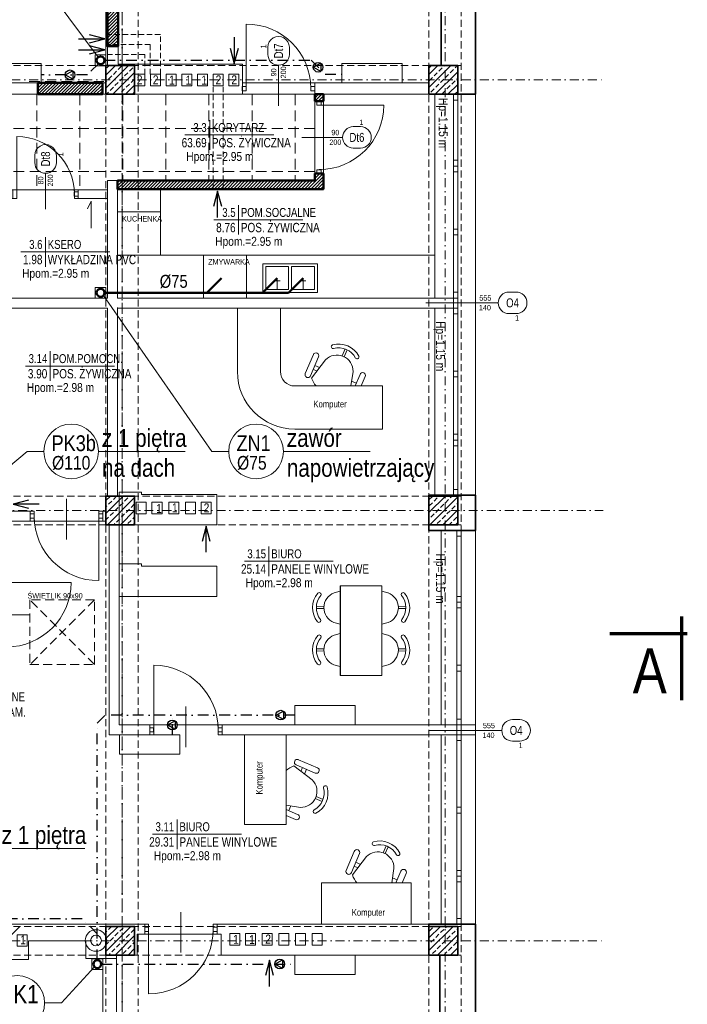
# Model space of a CAD drawing. Header units: millimetres. Extents: x -96593 to 66336, y -23969 to 7139.
# Tile 167 of 256: x -74405 to -73475, y -17644 to -16272. Entities that reach past the tile are written whole.
import ezdxf
from ezdxf.enums import TextEntityAlignment as Align

# ---------------------------------------------------------------- set-up
doc = ezdxf.new("R2010")
doc.units = ezdxf.units.MM
for name, pattern in [('DASHDOT', [1, 0.5, -0.25, 0, -0.25]), ('DASHED', [0.75, 0.5, -0.25]), ('DASHEDX2', [1.5, 1, -0.5])]:
    doc.linetypes.add(name, pattern=pattern)
for name, color, linetype, lineweight in [('BA_drz', 7, 'Continuous', 18), ('BA_KS_ist.', 34, 'Continuous', 50), ('BA_met', 7, 'Continuous', 18), ('BA_sym', 7, 'Continuous', 18), ('BA_txc', 1, 'Continuous', 18), ('BA_txs', 2, 'Continuous', 18), ('Hp', 1, 'Continuous', 18), ('mm_klima_PROJ', 86, 'Continuous', 35), ('mm_klimatyzacja', 94, 'Continuous', 50), ('MM_KS_OPISY', 7, 'Continuous', 9), ('mm_SKROPLINY', 3, 'DASHDOT', 30), ('mm_WENT_graw', 200, 'Continuous', 15), ('mm_went_opis', 7, 'Continuous', 15), ('PG_KONSTRUKCJA', 5, 'Continuous', 35), ('PG_OKNA', 7, 'Continuous', 18), ('PG_OSIE', 1, 'DASHDOT', 18), ('PG_PARAPETY_WEWN.', 2, 'Continuous', 18), ('PG_PARAPETY_ZEWN.', 1, 'Continuous', 18), ('PG_PODCIĄGI', 1, 'DASHED', 18), ('PG_PRZERYWANE_ŚREDNIE', 1, 'DASHEDX2', 18), ('PG_SZRAF', 1, 'Continuous', 18), ('PG_WENTYLACJA', 1, 'Continuous', 18), ('PG_WIDOKOWE_CIENKIE', 1, 'Continuous', 18), ('PG_WYMIARY', 1, 'Continuous', 18), ('PG_WYPOSAŻENIE', 1, 'Continuous', 18), ('PG_ŚCIANY_DZIAŁOWE', 3, 'Continuous', 18), ('PG_ŚCIANY_SŁUPY', 4, 'Continuous', 35), ('PG_ŚWIETLIKI', 1, 'DASHED', 18)]:
    doc.layers.add(name, color=color, linetype=linetype, lineweight=lineweight)
doc.layers.add('BA_pom', color=6, linetype='Continuous', lineweight=18, plot=False)
doc.layers.add('PG_POMOCNICZNE', color=6, linetype='Continuous', lineweight=18, plot=False)
doc.styles.add('BIKTC', font='bikromsw.shx', dxfattribs={"width": 0.8})
doc.styles.add('BIKTS', font='bikromsw.shx', dxfattribs={"width": 0.85})
doc.styles.add('ROMANS', font='bikromsw.shx', dxfattribs={"width": 0.8})
doc.styles.get("Standard").update_dxf_attribs({"font": 'arial.ttf'})
pattern_1 = [(45, (-9130.129, -1532.1088), (-2.245064, 2.245064), [])]

# ---------------------------------------------------------------- blocks, each defined once
blk = doc.blocks.new('skrop')
at = {"layer": 'mm_SKROPLINY', "color": 0, "linetype": 'ByBlock', "lineweight": 30}
for p, q in [((-807.1, -12100.9), (-799.3, -12096.7)), ((-799.3, -12096.7), (-799.3, -12105.1)), ((-807.1, -12100.9), (-799.3, -12105.1))]:
    blk.add_line(p, q, dxfattribs=at)
blk.add_circle((-802.1, -12100.9), 5, dxfattribs=at)
blk = doc.blocks.new('SUFIT_2_P')
at = {"layer": 'PG_PRZERYWANE_ŚREDNIE', "color": 251, "lineweight": 15, "ltscale": 15, "true_color": 0x636466}
for points in [[(9997, 3487.9), (10033, 3487.9), (10033, 3504.9), (11614, 3504.9), (11614, 3384.9), (11325, 3384.9), (11325, 3371.9), (10326.5, 3371.9), (10326.5, 2515.9), (10835.5, 2515.9), (10835.5, 2346.9), (9976.5, 2346.9), (9976.5, 2904.9), (10141.5, 2904.9), (10141.5, 2941.2), (10018, 2941.2), (10018, 2944.9), (9975, 2944.9), (9975, 3068.9), (10098, 3068.9), (10098, 3224.7), (9997, 3224.7), (9997, 3487.9)], [(11226.5, 3504.9), (11226.5, 3371.9)], [(11286.5, 3504.9), (11286.5, 3371.9)], [(11346.5, 3504.9), (11346.5, 3384.9)], [(11406.5, 3504.9), (11406.5, 3384.9)], [(11466.5, 3504.9), (11466.5, 3384.9)], [(11526.5, 3504.9), (11526.5, 3384.9)], [(11586.5, 3504.9), (11586.5, 3384.9)], [(10811.8, 3457.3), (11614, 3457.3)], [(10811.8, 3397.3), (11614, 3397.3)]]:
    blk.add_lwpolyline(points, dxfattribs=at)
blk = doc.blocks.new('A$C243F7E6F')
at = {"layer": 'PG_SZRAF'}
h = blk.add_hatch(dxfattribs=at)
h.set_pattern_fill('ANSI33', color=256, scale=2)
h.set_pattern_definition([(45, (-6891.598, -2675.306), (-8.980256, 8.980256), []), (45, (-6882.618, -2675.306), (-8.980256, 8.980256), [6.35, -3.175])])
h.paths.add_polyline_path([(0, 0), (40, 0), (40, -40), (0, -40)])
at = {"layer": 'PG_KONSTRUKCJA'}
blk.add_lwpolyline([(0, 0), (40, 0), (40, -40), (0, -40), (0, 0)], dxfattribs=at)
blk = doc.blocks.new('bikmet')
blk.add_line((0, 1.65), (0, -1.65))
at = {"style": 'ROMANS', "width": 0.8}
blk.add_attdef('NRPOM', text='', height=1, dxfattribs=at).set_placement((-0.33, 0.33), align=Align.RIGHT)
blk.add_attdef('NWAPOM', (0.25, 0.33), '', height=1, dxfattribs=at)
blk.add_attdef('PODLOGA', text='', height=1.04, dxfattribs=at).set_placement((0.25, -0.33), align=Align.TOP_LEFT)
blk = doc.blocks.new('dr1h901')
at = {"color": 0}
blk.add_line((-0.5, 0), (-0.5, 1), dxfattribs=at)
blk.add_line((0, 0.362), (0, -0.266))
blk.add_arc((-0.5, 0), 1, 0, 90, dxfattribs=at)
blk = doc.blocks.new('A$Cb1a75cff')
at = {"layer": 'PG_ŚWIETLIKI', "ltscale": 25}
for p, q in [((90, 90), (0, 90)), ((0, 90), (0, 0)), ((90, 90), (0, 0)), ((0, 90), (90, 0)), ((90, 0), (90, 90)), ((0, 0), (90, 0))]:
    blk.add_line(p, q, dxfattribs=at)
at = {"layer": 'Hp', "style": 'BIKTC', "width": 0.8}
blk.add_text('ŚWIETLIK 90x90', height=7.5, rotation=90, dxfattribs=at).set_placement((0.2, 35.2), align=Align.BOTTOM_CENTER)
blk = doc.blocks.new('jamb')
blk.add_lwpolyline([(-0.5, -0.5), (-0.5, 0.5), (0.5, 0.5), (0.5, -0.5)], close=True)
blk = doc.blocks.new('ZMYW2X')
for points in [[(-10, 45), (85, 45), (85, -5), (-10, -5)], [(-5, 40), (35, 40), (35, 0), (-5, 0)], [(40, 40), (80, 40), (80, 0), (40, 0)]]:
    blk.add_lwpolyline(points, close=True)
for points in [[(15, 20), (15, 40)], [(60, 20), (60, 40)], [(10, 25), (20, 25)], [(55, 25), (65, 25)]]:
    blk.add_lwpolyline(points)
blk = doc.blocks.new('A$Cc986b64c')
at = {"layer": 'PG_WYPOSAŻENIE', "color": 251, "true_color": 0x636466}
for p, q in [((0, 125), (57.8, 125)), ((0, 125), (0, 0)), ((57.8, 125), (57.8, 0)), ((57.8, 112.6), (70.8, 118.2)), ((73.9, 110.8), (57.8, 103.9)), ((57.8, 98), (77.9, 101.1)), ((57.8, 100), (58.5, 98.1)), ((64.6, 99.1), (61.8, 105.6)), ((108.1, 93), (98.4, 88.9)), ((109.3, 90.1), (99.6, 86)), ((94.2, 62.8), (68.7, 43.3)), ((98.5, 53.2), (72, 41.9)), ((75.1, 34.6), (101.6, 45.8)), ((80.8, 45.7), (78.6, 50.9)), ((83.5, 54.6), (86.3, 48)), ((57.8, 0), (0, 0))]:
    blk.add_line(p, q, dxfattribs=at)
for centre, radius, start, end in [((72.4, 114.5), 4, 293.0584, 113.0584), ((78.5, 78.7), 22.4, 314.654, 91.4629), ((98.3, 106.8), 2.68, 69.4076, 234.9403), ((84.4, 81.2), 26.5, 343.9429, 62.1739), ((84.4, 81.2), 31.8, 343.9429, 62.1739), ((112.5, 73.5), 2.68, 171.1766, 336.7093), ((82.7, 80.5), 39.8, 231.1245, 249.3469), ((73.5, 38.2), 4, 113.0584, 293.0584), ((100, 49.5), 4, 293.0584, 113.0584)]:
    blk.add_arc(centre, radius, start, end, dxfattribs=at)
blk = doc.blocks.new('symdrz')
blk.add_lwpolyline([(-10, -30, -1), (-10, 30), (10, 30, -1), (10, -30)], format="xyb", close=True)
at = {"style": 'BIKTS', "width": 0.8}
blk.add_attdef('SZERDRZ', text='', height=25, dxfattribs=at).set_placement((77.1, 8.8), align=Align.CENTER)
blk.add_attdef('SYMDRZ', text='', height=25, dxfattribs=at).set_placement((0, 0), align=Align.MIDDLE)
blk.add_attdef('WYSDRZ', text='', height=25, dxfattribs=at).set_placement((77.1, -9.5), align=Align.TOP_CENTER)
blk = doc.blocks.new('A$C5d8eeb17')
at = {"layer": 'PG_WYPOSAŻENIE', "color": 251, "true_color": 0x636466}
for p, q in [((38.7, 0), (38.7, 125)), ((38.7, 125), (96.5, 125)), ((96.5, 0), (96.5, 125)), ((29.8, 110.3), (38.7, 112.7)), ((5.3, 90.8), (15.9, 90.9)), ((5.4, 87.7), (15.9, 87.8)), ((38.7, 66.6), (30.2, 68.7)), ((29.8, 51.2), (38.7, 53.6)), ((5.3, 31.7), (15.9, 31.8)), ((5.4, 28.6), (15.9, 28.7)), ((38.7, 7.5), (30.2, 9.6)), ((96.5, 0), (38.7, 0))]:
    blk.add_line(p, q, dxfattribs=at)
for centre, radius, start, end in [((8.8, 107.4), 2.68, 328.6779, 134.2106), ((38.2, 89.6), 22.4, 112.1553, 248.9642), ((31.8, 89.5), 31.8, 141.4442, 219.6752), ((31.8, 89.5), 26.5, 141.4442, 219.6752), ((9.2, 71.2), 2.68, 226.9089, 32.4416), ((31.8, 30.4), 31.8, 141.4442, 219.6752), ((31.8, 30.4), 26.5, 141.4442, 219.6752), ((8.8, 48.3), 2.68, 328.6779, 134.2106), ((38.2, 30.5), 22.4, 112.1553, 248.9642), ((9.2, 12.1), 2.68, 226.9089, 32.4416)]:
    blk.add_arc(centre, radius, start, end, dxfattribs=at)
blk = doc.blocks.new('A$C3e5ab8de')
at = {"layer": 'PG_WIDOKOWE_CIENKIE', "color": 40, "true_color": 0xf8d731}
for points in [[(1356.3, 1222.6), (1370.3, 1222.6), (1370.3, 1206.6), (1356.3, 1206.6)], [(1378.2, 1222.6), (1392.2, 1222.6), (1392.2, 1206.6), (1378.2, 1206.6)], [(1400, 1222.6), (1414, 1222.6), (1414, 1206.6), (1400, 1206.6)], [(1421.9, 1222.6), (1435.9, 1222.6), (1435.9, 1206.6), (1421.9, 1206.6)], [(1443.8, 1222.6), (1457.8, 1222.6), (1457.8, 1206.6), (1443.8, 1206.6)], [(1465.7, 1222.6), (1479.7, 1222.6), (1479.7, 1206.6), (1465.7, 1206.6)], [(1487.5, 1222.6), (1501.5, 1222.6), (1501.5, 1206.6), (1487.5, 1206.6)], [(1358.5, 625.9), (1372.5, 625.9), (1372.5, 609.9), (1358.5, 609.9)], [(1380.4, 625.9), (1394.4, 625.9), (1394.4, 609.9), (1380.4, 609.9)], [(1417.7, 625.9), (1403.7, 625.9), (1403.7, 609.9), (1417.7, 609.9)], [(1440.9, 625.9), (1426.9, 625.9), (1426.9, 609.9), (1440.9, 609.9)], [(1462.8, 625.9), (1448.8, 625.9), (1448.8, 609.9), (1462.8, 609.9)], [(1206.5, 23.1), (1192.5, 23.1), (1192.5, 7.1), (1206.5, 7.1)], [(1488.8, 24.6), (1502.8, 24.6), (1502.8, 8.6), (1488.8, 8.6)], [(1510.7, 24.6), (1524.7, 24.6), (1524.7, 8.6), (1510.7, 8.6)], [(1547.9, 24.6), (1533.9, 24.6), (1533.9, 8.6), (1547.9, 8.6)], [(1571.2, 24.6), (1557.2, 24.6), (1557.2, 8.6), (1571.2, 8.6)], [(1594.4, 24.6), (1580.4, 24.6), (1580.4, 8.6), (1594.4, 8.6)], [(1617.7, 24.6), (1603.7, 24.6), (1603.7, 8.6), (1617.7, 8.6)]]:
    blk.add_lwpolyline(points, close=True, dxfattribs=at)
for radius in [15, 7.5]:
    blk.add_circle((1302.4, 15), radius, dxfattribs=at)
blk = doc.blocks.new('A$C370B491A')
at = {"layer": 'PG_WIDOKOWE_CIENKIE', "lineweight": 18}
h = blk.add_hatch(dxfattribs=at)
h.set_pattern_fill('LINE', color=252, angle=45)
h.set_pattern_definition(pattern_1)
h.paths.add_polyline_path([(2209.9, 2129.8), (2194.9, 2129.8), (2194.9, 2039.8), (2209.9, 2039.8)])
h = blk.add_hatch(dxfattribs=at)
h.set_pattern_fill('LINE', color=252, angle=45)
h.set_pattern_definition(pattern_1)
h.paths.add_polyline_path([(2097.9, 1972.8), (2187.9, 1972.8), (2187.9, 1988.8), (2097.9, 1988.8)])
h = blk.add_hatch(dxfattribs=at)
h.set_pattern_fill('LINE', color=252, angle=45)
h.set_pattern_definition(pattern_1)
h.paths.add_polyline_path([(2208.9, 1852.8), (2483.9, 1852.8), (2483.9, 1862.3), (2495.9, 1862.3), (2495.9, 1840.8), (2208.9, 1840.8)])
h.paths.add_polyline_path([(2483.9, 1972.8), (2495.9, 1972.8), (2495.9, 1963.3), (2483.9, 1963.3)])
at = {"layer": 'BA_met', "color": 252}
for points in [[(2303, 1916.1), (2426.8, 1916.1)], [(2343.3, 1797.8), (2467.1, 1797.8)], [(2074.3, 1753.1), (2198.1, 1753.1)], [(2081, 1594), (2204.8, 1594)], [(2385.7, 1321.8), (2509.5, 1321.8)], [(2257.8, 941.3), (2381.6, 941.3)]]:
    blk.add_lwpolyline(points, dxfattribs=at)
at = {"layer": 'BA_sym', "color": 252}
for p, q in [((2739.3, 1682.1), (2638.3, 1682.1)), ((2744.3, 1086), (2643.3, 1086))]:
    blk.add_line(p, q, dxfattribs=at)
at = {"layer": 'mm_went_opis', "color": 252, "linetype": 'DASHED', "lineweight": 15, "ltscale": 15}
for p, q in [((2268.7, 2056.3), (2194.9, 2056.3)), ((2268.7, 2000.8), (2268.7, 2056.3)), ((2254.7, 2042.3), (2194.9, 2042.3)), ((2254.7, 2000.8), (2254.7, 2042.3)), ((2246.9, 2028.3), (2194.9, 2028.3)), ((2246.9, 2000.8), (2246.9, 2028.3)), ((2342.2, 1840.8), (2342.2, 1984.8)), ((2356.2, 1840.8), (2356.2, 1984.8))]:
    blk.add_line(p, q, dxfattribs=at)
at = {"layer": 'mm_went_opis', "color": 252, "lineweight": 30}
for points in [[(2154.9, 2050.2), (2191.3, 2050.2)], [(2170.1, 2044.5), (2191.3, 2050.2), (2170.1, 2055.9)], [(2371.7, 2052.4), (2371.7, 2016)], [(2154.9, 2034.8), (2191.3, 2034.8)], [(2170.1, 2029.1), (2191.3, 2034.8), (2170.1, 2040.5)], [(2366, 2037.2), (2371.7, 2016), (2377.4, 2037.2)], [(2354.2, 1816.5), (2348.5, 1837.7), (2342.8, 1816.5)], [(2348.5, 1801.3), (2348.5, 1837.7)], [(2084.9, 1407.1), (2063.6, 1401.4), (2084.9, 1395.7)], [(2100.1, 1401.4), (2063.6, 1401.4)], [(2338.3, 1349.6), (2332.6, 1370.8), (2326.9, 1349.6)], [(2332.6, 1334.4), (2332.6, 1370.8)], [(2426.5, 744.4), (2420.8, 765.7), (2415.1, 744.4)], [(2420.8, 729.2), (2420.8, 765.7)]]:
    blk.add_lwpolyline(points, dxfattribs=at)
at = {"layer": 'PG_OKNA', "color": 252}
for points in [[(2682.9, 1972.8), (2676.9, 1972.8), (2676.9, 1413.8), (2682.9, 1413.8), (2682.9, 1972.8)], [(2687.9, 1364.8), (2681.9, 1364.8), (2681.9, 815.8), (2687.9, 815.8), (2687.9, 1364.8)]]:
    blk.add_lwpolyline(points, dxfattribs=at)
for points in [[(2682.9, 1972.8), (2682.9, 1964.8), (2676.9, 1964.8), (2676.9, 1972.8)], [(2682.9, 1880.8), (2682.9, 1872.8), (2676.9, 1872.8), (2676.9, 1880.8)], [(2682.9, 1872.8), (2682.9, 1864.8), (2676.9, 1864.8), (2676.9, 1872.8)], [(2682.9, 1784.8), (2682.9, 1776.8), (2676.9, 1776.8), (2676.9, 1784.8)], [(2682.9, 1696.8), (2682.9, 1688.8), (2676.9, 1688.8), (2676.9, 1696.8)], [(2676.9, 1688.8), (2676.9, 1674.8), (2682.9, 1674.8), (2682.9, 1688.8)], [(2682.9, 1674.8), (2682.9, 1666.8), (2676.9, 1666.8), (2676.9, 1674.8)], [(2682.9, 1578.8), (2682.9, 1586.8), (2676.9, 1586.8), (2676.9, 1578.8)], [(2682.9, 1490.8), (2682.9, 1498.8), (2676.9, 1498.8), (2676.9, 1490.8)], [(2682.9, 1482.8), (2682.9, 1490.8), (2676.9, 1490.8), (2676.9, 1482.8)], [(2682.9, 1413.8), (2682.9, 1421.8), (2676.9, 1421.8), (2676.9, 1413.8)], [(2687.9, 1364.8), (2687.9, 1356.8), (2681.9, 1356.8), (2681.9, 1364.8)], [(2687.9, 1272.8), (2687.9, 1264.8), (2681.9, 1264.8), (2681.9, 1272.8)], [(2687.9, 1264.8), (2687.9, 1256.8), (2681.9, 1256.8), (2681.9, 1264.8)], [(2687.9, 1176.8), (2687.9, 1168.8), (2681.9, 1168.8), (2681.9, 1176.8)], [(2687.9, 1101.8), (2687.9, 1093.8), (2681.9, 1093.8), (2681.9, 1101.8)], [(2681.9, 1093.8), (2681.9, 1079.8), (2687.9, 1079.8), (2687.9, 1093.8)], [(2687.9, 1079.8), (2687.9, 1071.8), (2681.9, 1071.8), (2681.9, 1079.8)], [(2687.9, 970.8), (2687.9, 978.8), (2681.9, 978.8), (2681.9, 970.8)], [(2687.9, 882.8), (2687.9, 890.8), (2681.9, 890.8), (2681.9, 882.8)], [(2687.9, 874.8), (2687.9, 882.8), (2681.9, 882.8), (2681.9, 874.8)], [(2687.9, 815.8), (2687.9, 823.8), (2681.9, 823.8), (2681.9, 815.8)]]:
    blk.add_lwpolyline(points, close=True, dxfattribs=at)
at = {"layer": 'PG_OSIE', "color": 252, "ltscale": 25}
for points in [[(2215.4, 2784.4), (2215.4, 0)], [(2665.4, 2784.4), (2665.4, 0)], [(605.2, 1992.8), (2885.5, 1992.8)], [(614.9, 1392.8), (2885.5, 1392.8)], [(605.2, 792.8), (2885.5, 792.8)]]:
    blk.add_lwpolyline(points, dxfattribs=at)
at = {"layer": 'PG_OSIE', "color": 252}
blk.add_lwpolyline([(2232.9, 2012.8), (2232.9, 1972.8)], dxfattribs=at)
blk.add_lwpolyline([(2232.9, 2012.8), (2232.9, 1972.8)], dxfattribs=at)
at = {"layer": 'PG_PARAPETY_WEWN.', "color": 252}
for p, q in [((2650.9, 1972.8), (2650.9, 1688.8)), ((2650.9, 1674.8), (2650.9, 1413.8))]:
    blk.add_line(p, q, dxfattribs=at)
at = {"layer": 'PG_PARAPETY_ZEWN.', "color": 252}
blk.add_lwpolyline([(2707.9, 1972.8), (2707.9, 815.8)], dxfattribs=at)
at = {"layer": 'PG_PODCIĄGI', "color": 252, "ltscale": 30}
for p, q in [((2085.9, 1990.8), (2189.9, 1990.8)), ((2085.9, 1972.8), (2189.9, 1972.8))]:
    blk.add_line(p, q, dxfattribs=at)
at = {"layer": 'PG_PODCIĄGI', "color": 252, "ltscale": 20}
for points in [[(2192.9, 2631.8), (2192.9, 157.8)], [(2237.9, 2631.8), (2237.9, 157.8)], [(2642.9, 2631.8), (2642.9, 157.8)], [(2687.9, 2631.8), (2687.9, 157.8)], [(833.9, 2012.8), (2687.9, 2012.8)], [(833.9, 1972.8), (2687.9, 1972.8)], [(833.9, 1412.8), (2687.9, 1412.8)], [(833.9, 1372.8), (2687.9, 1372.8)], [(833.9, 812.8), (2687.9, 812.8)], [(833.9, 772.8), (2687.9, 772.8)]]:
    blk.add_lwpolyline(points, dxfattribs=at)
at = {"layer": 'PG_POMOCNICZNE', "color": 252}
for points in [[(886.9, 2599.8), (1287.9, 2599.8), (1287.9, 2583.8), (1332.9, 2583.8), (1332.9, 2599.8), (1739.9, 2599.8), (1739.9, 2583.8), (1784.9, 2583.8), (1784.9, 2599.8), (2192.9, 2599.8), (2192.9, 2146.8), (2192.9, 1988.8), (2072.9, 1988.8), (1848.9, 1988.8), (1848.9, 2018.8), (1630.9, 2018.8), (1630.9, 1990.8), (1336.9, 1990.8), (1336.9, 2019.8), (1181.9, 2019.8)], [(2237.9, 2599.8), (2642.9, 2599.8), (2642.9, 2585.8), (2659.9, 2585.8), (2659.9, 2012.8), (2642.9, 2012.8), (2642.9, 1988.8), (2382.9, 1988.8), (2382.9, 2014.8), (2209.9, 2014.8), (2209.9, 2585.8), (2237.9, 2585.8), (2237.9, 2599.8)], [(1986.9, 1972.8), (2097.9, 1972.8), (2187.9, 1972.8), (2483.9, 1972.8), (2483.9, 1852.8), (2194.9, 1852.8), (2194.9, 1839.8), (2148.9, 1839.8), (1196.4, 1839.8)], [(2495.9, 1972.8), (2650.9, 1972.8), (2650.9, 1688.8), (2208.9, 1688.8), (2208.9, 1840.8), (2495.9, 1840.8), (2495.9, 1972.8)], [(2059.4, 1827.8), (2059.4, 1688.8), (2194.9, 1688.8), (2194.9, 1827.8), (2148.9, 1827.8), (2148.9, 1839.8), (2068.9, 1839.8), (2068.9, 1827.8), (2059.4, 1827.8)], [(2061.4, 1674.8), (2194.9, 1674.8), (2194.9, 1412.8), (2192.9, 1412.8), (2192.9, 1391.8), (2182.9, 1391.8), (2182.9, 1377.8), (2092.9, 1377.8), (2092.9, 1391.8), (2061.4, 1391.8), (2061.4, 1674.8)], [(2211.4, 1674.8), (2650.9, 1674.8), (2650.9, 1413.8), (2642.9, 1413.8), (2642.9, 1364.8), (2659.9, 1364.8), (2659.9, 1093.8), (2211.4, 1093.8), (2211.4, 1272.8), (2347.4, 1272.8), (2347.4, 1314.8), (2242.4, 1314.8), (2242.4, 1318.3), (2211.4, 1318.3), (2211.4, 1372.8), (2232.9, 1372.8), (2232.9, 1412.8), (2208.9, 1412.8), (2208.9, 1675.8)], [(2061.4, 1377.8), (2192.9, 1377.8), (2192.9, 1372.8), (2197.4, 1372.8), (2197.4, 1079.8), (2259.4, 1079.8), (2259.4, 1093.8), (2349.4, 1093.8), (2349.4, 1079.8), (2659.9, 1079.8), (2659.9, 815.8), (2342.4, 815.8), (2342.4, 801.8), (2252.4, 801.8), (2252.4, 815.8), (1719.4, 815.8)], [(1092.4, 773.8), (1289.9, 773.8), (1289.9, 769.8), (1334.9, 769.8), (1334.9, 797.8), (1408.9, 797.8), (1408.9, 772.8), (1508.9, 772.8), (1508.9, 792.8), (1738.9, 792.8), (1738.9, 765.8), (1807.9, 765.8), (1807.9, 792.8), (1966.9, 792.8), (1966.9, 766.8), (2084.9, 766.8), (2084.9, 792.8), (2164.9, 792.8), (2164.9, 767.8), (2188.4, 767.8), (2188.4, 188.8)], [(2207.4, 772.8), (2236.4, 772.8), (2236.4, 801.8), (2353.4, 801.8), (2353.4, 772.8), (2657.9, 772.8), (2657.9, 208.8), (2640.9, 208.8), (2640.9, 188.8), (2237.9, 188.8), (2237.9, 204.8), (2207.4, 204.8), (2207.4, 772.8)]]:
    blk.add_lwpolyline(points, dxfattribs=at)
at = {"layer": 'PG_PRZERYWANE_ŚREDNIE', "color": 252, "lineweight": 15, "ltscale": 15}
blk.add_lwpolyline([(2215.4, 2784.4), (2215.4, 0)], dxfattribs=at)
at = {"layer": 'PG_WENTYLACJA', "color": 252}
for q in [(2167.1, 1813.2), (2172.4, 1786.1)]:
    blk.add_line((2172.4, 1823.8), q, dxfattribs=at)
at = {"layer": 'PG_WIDOKOWE_CIENKIE', "color": 252, "lineweight": 70}
for p, q in [((2994.7, 1244.8), (2994.7, 1128.3)), ((2894.7, 1221.3), (3002.7, 1221.3))]:
    blk.add_line(p, q, dxfattribs=at)
at = {"layer": 'PG_WIDOKOWE_CIENKIE', "color": 252, "lineweight": 50}
for points in [[(2209.9, 2129.8), (2194.9, 2129.8), (2194.9, 2039.8), (2209.9, 2039.8)], [(2097.9, 1972.8), (2187.9, 1972.8), (2187.9, 1988.8), (2097.9, 1988.8)], [(2483.9, 1972.8), (2495.9, 1972.8), (2495.9, 1963.3), (2483.9, 1963.3)]]:
    blk.add_lwpolyline(points, close=True, dxfattribs=at)
blk.add_lwpolyline([(2208.9, 1852.8), (2483.9, 1852.8), (2483.9, 1862.3), (2495.9, 1862.3), (2495.9, 1840.8), (2208.9, 1840.8), (2208.9, 1852.8)], dxfattribs=at)
at = {"layer": 'PG_WIDOKOWE_CIENKIE', "color": 252}
for points in [[(2208.9, 1840.8), (2268.9, 1840.8), (2268.9, 1748.8), (2650.9, 1748.8)], [(2650.9, 1748.8), (2590.9, 1748.8)]]:
    blk.add_lwpolyline(points, dxfattribs=at)
at = {"layer": 'PG_WYPOSAŻENIE', "color": 252}
for p, q in [((2376, 1586.2), (2376, 1674.8)), ((2376, 1674.8), (2436, 1674.8)), ((2436, 1586.2), (2436, 1674.8)), ((2470.5, 1583.5), (2481.8, 1610)), ((2489.2, 1606.9), (2477.9, 1580.4)), ((2526.1, 1617.8), (2522, 1608.1)), ((2529, 1616.5), (2524.9, 1606.8)), ((2498.8, 1602.6), (2479.3, 1577.1)), ((2490.6, 1591.9), (2484, 1594.7)), ((2481.7, 1589.3), (2486.9, 1587.1)), ((2534, 1566.2), (2537.1, 1586.3)), ((2546.8, 1582.4), (2539.9, 1566.2)), ((2548.6, 1566.2), (2554.1, 1579.2)), ((2578, 1566.2), (2456, 1566.2)), ((2535.9, 1566.2), (2534.1, 1567)), ((2535, 1573), (2541.6, 1570.2)), ((2578, 1506.2), (2578, 1566.2)), ((2578, 1506.2), (2456, 1506.2))]:
    blk.add_line(p, q, dxfattribs=at)
for points in [[(2208.9, 1808.8), (2208.9, 1748.8), (2268.9, 1748.8), (2268.9, 1808.8), (2208.9, 1808.8)], [(2328.9, 1748.8), (2328.9, 1688.8), (2388.9, 1688.8), (2388.9, 1748.8), (2328.9, 1748.8)]]:
    blk.add_lwpolyline(points, dxfattribs=at)
for centre, radius, start, end in [((2509.5, 1620.9), 2.68, 113.2907, 278.8234), ((2517.2, 1592.8), 31.8, 27.8261, 106.0571), ((2485.5, 1608.4), 4, 336.9416, 156.9416), ((2514.7, 1586.9), 22.4, 358.5371, 135.346), ((2517.2, 1592.8), 26.5, 27.8261, 106.0571), ((2542.8, 1606.7), 2.68, 215.0597, 20.5924), ((2456, 1586.2), 80, 180, 270), ((2456, 1586.2), 20, 180, 270), ((2474.2, 1581.9), 4, 156.9416, 336.9416), ((2550.5, 1580.8), 4, 336.9416, 156.9416), ((2516.5, 1591.2), 39.8, 200.6531, 218.8755)]:
    blk.add_arc(centre, radius, start, end, dxfattribs=at)
at = {"layer": 'PG_ŚCIANY_DZIAŁOWE', "color": 252}
for points in [[(2232.9, 2014.8), (2209.9, 2014.8), (2209.9, 2039.8), (2194.9, 2039.8), (2194.9, 2012.8)], [(2063.4, 1839.8), (1943.4, 1839.8), (1943.4, 1822.8), (2035.9, 1822.8), (2035.9, 1650.8), (2018.9, 1650.8), (2018.9, 1633.8), (2018.9, 1621.8), (2035.9, 1621.8), (2035.9, 1421.8), (2061.4, 1421.8), (2061.4, 1674.8), (2194.9, 1674.8)], [(2194.9, 1688.8), (2059.4, 1688.8), (2059.4, 1827.8), (2063.4, 1827.8), (2063.4, 1839.8)], [(2208.9, 1688.8), (2208.9, 1852.8), (2194.9, 1852.8), (2194.9, 1688.8)], [(2208.9, 1674.8), (2676.9, 1674.8), (2676.9, 1688.8), (2208.9, 1688.8)], [(2194.9, 1674.8), (2194.9, 1412.8), (2208.9, 1412.8), (2208.9, 1674.8)], [(2211.4, 1372.8), (2211.4, 1418.3), (2242.4, 1418.3), (2242.4, 1414.8), (2347.4, 1414.8), (2347.4, 1372.8), (2211.4, 1372.8), (2211.4, 1093.8), (2253.9, 1093.8), (2253.9, 1079.8), (2197.4, 1079.8), (2197.4, 1372.8), (2192.9, 1372.8), (2192.9, 1412.8), (2211.4, 1412.8)], [(1652.4, 814.8), (1652.4, 792.8), (1738.9, 792.8), (1738.9, 765.8), (1807.9, 765.8), (1807.9, 792.8), (1966.9, 792.8), (1966.9, 766.8), (2084.9, 766.8), (2084.9, 792.8), (2164.9, 792.8), (2164.9, 767.8), (2207.4, 767.8), (2207.4, 772.8), (2236.4, 772.8), (2236.4, 801.8), (2246.9, 801.8), (2246.9, 815.8), (1719.4, 815.8), (1719.4, 839.8), (1705.4, 839.8), (1705.4, 814.8), (1652.4, 814.8)], [(2659.9, 815.8), (2347.9, 815.8), (2347.9, 801.8), (2353.4, 801.8), (2353.4, 772.8), (2642.9, 772.8), (2642.9, 815.8)]]:
    blk.add_lwpolyline(points, dxfattribs=at)
for points in [[(2382.9, 2014.8), (2232.9, 2014.8), (2232.9, 1972.8), (2382.9, 1972.8)], [(1986.9, 1988.8), (2097.9, 1988.8), (2097.9, 1972.8), (1986.9, 1972.8)], [(2187.9, 1988.8), (2192.9, 1988.8), (2192.9, 1972.8), (2187.9, 1972.8)], [(2483.9, 1988.8), (2642.9, 1988.8), (2642.9, 1972.8), (2483.9, 1972.8)], [(2194.9, 1839.8), (2154.4, 1839.8), (2154.4, 1827.8), (2194.9, 1827.8)], [(2087.4, 1391.8), (2061.4, 1391.8), (2061.4, 1377.8), (2087.4, 1377.8)], [(2188.4, 1391.8), (2192.9, 1391.8), (2192.9, 1377.8), (2188.4, 1377.8)], [(2354.9, 1079.8), (2707.9, 1079.8), (2707.9, 1093.8), (2354.9, 1093.8)], [(2207.4, 767.8), (2188.4, 767.8), (2188.4, 204.8), (2207.4, 204.8)]]:
    blk.add_lwpolyline(points, close=True, dxfattribs=at)
at = {"layer": 'PG_ŚCIANY_SŁUPY', "color": 252}
for points in [[(2707.9, 1972.8), (2707.9, 2659.8), (2630.9, 2659.8), (2630.9, 2599.8), (2642.9, 2599.8), (2642.9, 2585.8), (2659.9, 2585.8), (2659.9, 2012.8), (2642.9, 2012.8), (2642.9, 1972.8), (2707.9, 1972.8)], [(2650.9, 1972.8), (2707.9, 1972.8)], [(2707.9, 815.8), (2642.9, 815.8), (2642.9, 772.8), (2657.9, 772.8), (2657.9, 208.8), (2640.9, 208.8), (2640.9, 188.8), (2630.9, 188.8), (2630.9, 135.8), (2707.9, 135.8), (2707.9, 815.8)]]:
    blk.add_lwpolyline(points, dxfattribs=at)
blk.add_lwpolyline([(2642.9, 1364.8), (2707.9, 1364.8), (2707.9, 1413.8), (2642.9, 1413.8)], close=True, dxfattribs=at)
at = {"color": 252, "lineweight": 30, "xscale": -1}
for p, rotation in [((2386, 1079.8), 180), ((2493, 815.8), 270)]:
    blk.add_blockref('A$Cc986b64c', p, dxfattribs=dict(at, rotation=rotation))
at = {"layer": 'BA_drz', "color": 252}
for name, p, xscale, yscale, zscale in [('dr1h901', (2433.4, 1980.8), 90, 90, -90), ('jamb', (2385.6, 1980.8), -5.5, 5.999999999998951, 5.5), ('jamb', (2481.1, 1980.8), -5.5, 5.999999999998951, 5.5), ('dr1h901', (2108.9, 1833.8), 79.99999999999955, 79.99999999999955, -79.99999999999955), ('jamb', (2151.6, 1833.8), -5.5, 5.999999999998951, 5.5), ('jamb', (2090.1, 1384.8), -5.5, 5.999999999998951, 5.5), ('jamb', (2185.6, 1384.8), -5.5, 5.999999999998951, 5.5), ('dr1h901', (2304.4, 1086.8), 90, 90, -90), ('jamb', (2256.6, 1086.8), -5.5, 5.999999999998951, 5.5), ('jamb', (2352.1, 1086.8), -5.5, 5.999999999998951, 5.5), ('jamb', (2249.6, 808.8), -5.5, 5.999999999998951, 5.5), ('jamb', (2345.1, 808.8), -5.5, 5.999999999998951, 5.5)]:
    blk.add_blockref(name, p, dxfattribs=dict(at, xscale=xscale, yscale=yscale, zscale=zscale))
for name, p, xscale, yscale, zscale, rotation in [('jamb', (2489.9, 1960.5), -5.5, 5.999999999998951, 5.5, 270), ('dr1h901', (2489.9, 1912.8), 90, 90, -90, 270), ('jamb', (2489.9, 1865), -5.5, 5.999999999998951, 5.5, 270), ('dr1h901', (2137.9, 1384.8), 90, 90, -90, 180), ('dr1h901', (2054.4, 1247.3), 90, 90, -90, 270), ('dr1h901', (2297.4, 808.8), -90, 89.99999999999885, -90, 180)]:
    blk.add_blockref(name, p, dxfattribs=dict(at, xscale=xscale, yscale=yscale, zscale=zscale, rotation=rotation))
at = {"layer": 'BA_met', "color": 252}
ref = blk.add_blockref('bikmet', (2337.4, 1916.1), dxfattribs=dict(at, xscale=12.5, yscale=12.5, zscale=12.5))
ref.add_attrib('NRPOM', ' 3.3', dxfattribs={"layer": '0', "height": 12.5, "style": 'ROMANS', "width": 0.8}).set_placement((2333.2, 1920.3), align=Align.RIGHT)
ref.add_attrib('NWAPOM', 'KORYTARZ', (2340.5, 1920.3), dxfattribs={"layer": '0', "height": 12.5, "style": 'ROMANS', "width": 0.8})
ref.add_attrib('RAREA', '63.69', dxfattribs={"layer": '0', "height": 13.02, "style": 'ROMANS', "width": 0.8}).set_placement((2333.2, 1911.9), align=Align.TOP_RIGHT)
ref.add_attrib('PODLOGA', 'POS. ŻYWICZNA', dxfattribs={"layer": '0', "height": 13.021, "style": 'ROMANS', "width": 0.8}).set_placement((2340.5, 1911.9), align=Align.TOP_LEFT)
ref = blk.add_blockref('bikmet', (2377.6, 1797.8), dxfattribs=dict(at, xscale=12.5, yscale=12.5, zscale=12.5))
ref.add_attrib('NRPOM', ' 3.5', dxfattribs={"layer": '0', "height": 12.5, "style": 'ROMANS', "width": 0.8}).set_placement((2373.5, 1801.9), align=Align.RIGHT)
ref.add_attrib('NWAPOM', 'POM.SOCJALNE', (2380.8, 1801.9), dxfattribs={"layer": '0', "height": 12.5, "style": 'ROMANS', "width": 0.8})
ref.add_attrib('RAREA', '8.76', dxfattribs={"layer": '0', "height": 13.02, "style": 'ROMANS', "width": 0.8}).set_placement((2373.5, 1793.6), align=Align.TOP_RIGHT)
ref.add_attrib('PODLOGA', 'POS. ŻYWICZNA', dxfattribs={"layer": '0', "height": 13.021, "style": 'ROMANS', "width": 0.8}).set_placement((2380.8, 1793.6), align=Align.TOP_LEFT)
ref = blk.add_blockref('bikmet', (2108.7, 1753.1), dxfattribs=dict(at, xscale=12.5, yscale=12.5, zscale=12.5))
ref.add_attrib('NRPOM', ' 3.6', dxfattribs={"layer": '0', "height": 12.5, "style": 'ROMANS', "width": 0.8}).set_placement((2104.5, 1757.3), align=Align.RIGHT)
ref.add_attrib('NWAPOM', 'KSERO', (2111.8, 1757.3), dxfattribs={"layer": '0', "height": 12.5, "style": 'ROMANS', "width": 0.8})
ref.add_attrib('RAREA', '1.98', dxfattribs={"layer": '0', "height": 13.02, "style": 'ROMANS', "width": 0.8}).set_placement((2104.5, 1749), align=Align.TOP_RIGHT)
ref.add_attrib('PODLOGA', 'WYKŁADZINA PVC', dxfattribs={"layer": '0', "height": 13.021, "style": 'ROMANS', "width": 0.8}).set_placement((2111.8, 1749), align=Align.TOP_LEFT)
ref = blk.add_blockref('bikmet', (2115.4, 1594), dxfattribs=dict(at, xscale=12.5, yscale=12.5, zscale=12.5))
ref.add_attrib('NRPOM', ' 3.14', dxfattribs={"layer": '0', "height": 12.5, "style": 'ROMANS', "width": 0.8}).set_placement((2111.2, 1598.1), align=Align.RIGHT)
ref.add_attrib('NWAPOM', 'POM.POMOCN.', (2118.5, 1598.1), dxfattribs={"layer": '0', "height": 12.5, "style": 'ROMANS', "width": 0.8})
ref.add_attrib('RAREA', '3.90', dxfattribs={"layer": '0', "height": 13.02, "style": 'ROMANS', "width": 0.8}).set_placement((2111.2, 1589.8), align=Align.TOP_RIGHT)
ref.add_attrib('PODLOGA', 'POS. ŻYWICZNA', dxfattribs={"layer": '0', "height": 13.021, "style": 'ROMANS', "width": 0.8}).set_placement((2118.5, 1589.8), align=Align.TOP_LEFT)
ref = blk.add_blockref('bikmet', (2420, 1321.8), dxfattribs=dict(at, xscale=12.5, yscale=12.5, zscale=12.5))
ref.add_attrib('NRPOM', ' 3.15', dxfattribs={"layer": '0', "height": 12.5, "style": 'ROMANS', "width": 0.8}).set_placement((2415.9, 1326), align=Align.RIGHT)
ref.add_attrib('NWAPOM', 'BIURO', (2423.2, 1326), dxfattribs={"layer": '0', "height": 12.5, "style": 'ROMANS', "width": 0.8})
ref.add_attrib('RAREA', '25.14', dxfattribs={"layer": '0', "height": 13.02, "style": 'ROMANS', "width": 0.8}).set_placement((2415.9, 1317.7), align=Align.TOP_RIGHT)
ref.add_attrib('PODLOGA', 'PANELE WINYLOWE', dxfattribs={"layer": '0', "height": 13.021, "style": 'ROMANS', "width": 0.8}).set_placement((2423.2, 1317.7), align=Align.TOP_LEFT)
ref = blk.add_blockref('bikmet', (1972.3, 1122.2), dxfattribs=dict(at, xscale=12.5, yscale=12.5, zscale=12.5))
ref.add_attrib('NRPOM', ' 3.13', dxfattribs={"layer": '0', "height": 12.5, "style": 'ROMANS', "width": 0.8}).set_placement((1968.1, 1126.4), align=Align.RIGHT)
ref.add_attrib('NWAPOM', 'POM.SOCJALNE', (1975.4, 1126.4), dxfattribs={"layer": '0', "height": 12.5, "style": 'ROMANS', "width": 0.8})
ref.add_attrib('RAREA', '3.44', dxfattribs={"layer": '0', "height": 13.02, "style": 'ROMANS', "width": 0.8}).set_placement((1968.1, 1118), align=Align.TOP_RIGHT)
ref.add_attrib('PODLOGA', 'PŁYTKI CERAM.', dxfattribs={"layer": '0', "height": 13.021, "style": 'ROMANS', "width": 0.8}).set_placement((1975.4, 1118), align=Align.TOP_LEFT)
ref = blk.add_blockref('bikmet', (2292.2, 941.3), dxfattribs=dict(at, xscale=12.5, yscale=12.5, zscale=12.5))
ref.add_attrib('NRPOM', ' 3.11', dxfattribs={"layer": '0', "height": 12.5, "style": 'ROMANS', "width": 0.8}).set_placement((2288, 945.5), align=Align.RIGHT)
ref.add_attrib('NWAPOM', 'BIURO', (2295.3, 945.5), dxfattribs={"layer": '0', "height": 12.5, "style": 'ROMANS', "width": 0.8})
ref.add_attrib('RAREA', '29.31', dxfattribs={"layer": '0', "height": 13.02, "style": 'ROMANS', "width": 0.8}).set_placement((2288, 937.1), align=Align.TOP_RIGHT)
ref.add_attrib('PODLOGA', 'PANELE WINYLOWE', dxfattribs={"layer": '0', "height": 13.021, "style": 'ROMANS', "width": 0.8}).set_placement((2295.3, 937.1), align=Align.TOP_LEFT)
at = {"layer": 'BA_sym', "color": 252}
ref = blk.add_blockref('symdrz', (2433.4, 2033.4), dxfattribs=dict(at, xscale=-0.5000000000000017, yscale=0.5000000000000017, zscale=0.5000000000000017, rotation=269.9999952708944))
ref.add_attrib('Symdrz', 'Dt7', dxfattribs={"height": 12.5, "rotation": 90, "style": 'BIKTS', "width": 0.8}).set_placement((2433.4, 2033.4), align=Align.MIDDLE_CENTER)
ref.add_attrib('Szerdrz', '200', dxfattribs={"layer": 'BA_txc', "height": 7.5, "rotation": 90, "style": 'BIKTS', "width": 0.8}).set_placement((2440.1, 2003.4), align=Align.MIDDLE_CENTER)
ref.add_attrib('Wysdrz', '90', dxfattribs={"layer": 'BA_txc', "height": 7.5, "rotation": 90, "style": 'BIKTS', "width": 0.8}).set_placement((2426.6, 2003.4), align=Align.MIDDLE_CENTER)
ref.add_attrib('Sztuk', '1', (2416.1, 2036.8), dxfattribs={"layer": 'BA_pom', "height": 7.5, "rotation": 90, "style": 'BIKTS', "width": 0.8})
ref = blk.add_blockref('symdrz', (2542.5, 1912.8), dxfattribs=dict(at, xscale=-0.5000000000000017, yscale=0.5000000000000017, zscale=0.5000000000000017, rotation=179.9999952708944))
ref.add_attrib('Symdrz', 'Dt6', dxfattribs={"height": 12.5, "rotation": 360, "style": 'BIKTS', "width": 0.8}).set_placement((2542.5, 1912.8), align=Align.MIDDLE_CENTER)
ref.add_attrib('Szerdrz', '200', dxfattribs={"layer": 'BA_txc', "height": 7.5, "rotation": 360, "style": 'BIKTS', "width": 0.8}).set_placement((2512.5, 1906), align=Align.MIDDLE_CENTER)
ref.add_attrib('Wysdrz', '90', dxfattribs={"layer": 'BA_txc', "height": 7.5, "rotation": 360, "style": 'BIKTS', "width": 0.8}).set_placement((2512.5, 1919.5), align=Align.MIDDLE_CENTER)
ref.add_attrib('Sztuk', '1', (2545.9, 1930), dxfattribs={"layer": 'BA_pom', "height": 7.5, "rotation": 360, "style": 'BIKTS', "width": 0.8})
ref = blk.add_blockref('symdrz', (2108.8, 1882.7), dxfattribs=dict(at, xscale=0.5000000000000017, yscale=0.5000000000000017, zscale=0.5000000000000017, rotation=90.00000472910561))
ref.add_attrib('Symdrz', 'Dt8', dxfattribs={"height": 12.5, "rotation": 90, "style": 'BIKTS', "width": 0.8}).set_placement((2108.8, 1882.7), align=Align.MIDDLE_CENTER)
ref.add_attrib('Szerdrz', '80', dxfattribs={"layer": 'BA_txc', "height": 7.5, "rotation": 90, "style": 'BIKTS', "width": 0.8}).set_placement((2102, 1852.7), align=Align.MIDDLE_CENTER)
ref.add_attrib('Wysdrz', '200', dxfattribs={"layer": 'BA_txc', "height": 7.5, "rotation": 90, "style": 'BIKTS', "width": 0.8}).set_placement((2115.5, 1852.7), align=Align.MIDDLE_CENTER)
ref.add_attrib('Sztuk', '1', (2133.5, 1886.2), dxfattribs={"layer": 'BA_pom', "height": 7.5, "rotation": 90, "style": 'BIKTS', "width": 0.8})
ref = blk.add_blockref('symdrz', (2759.3, 1682.1), dxfattribs=dict(at, xscale=0.5000000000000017, yscale=0.5000000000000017, zscale=0.5000000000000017, rotation=4.729105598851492e-06))
ref.add_attrib('Symdrz', 'O4', dxfattribs={"height": 12.5, "rotation": 0, "style": 'BIKTS', "width": 0.8}).set_placement((2759.3, 1682.1), align=Align.MIDDLE_CENTER)
ref.add_attrib('Szerdrz', '555', dxfattribs={"layer": 'BA_txc', "height": 7.5, "rotation": 0, "style": 'BIKTS', "width": 0.8}).set_placement((2721.4, 1688.9), align=Align.MIDDLE_CENTER)
ref.add_attrib('Wysdrz', '140', dxfattribs={"layer": 'BA_txc', "height": 7.5, "rotation": 0, "style": 'BIKTS', "width": 0.8}).set_placement((2720.8, 1675.4), align=Align.MIDDLE_CENTER)
ref.add_attrib('Sztuk', '1', (2762.8, 1657.4), dxfattribs={"layer": 'BA_pom', "height": 7.5, "rotation": 0, "style": 'BIKTS', "width": 0.8})
ref = blk.add_blockref('symdrz', (2764.3, 1086), dxfattribs=dict(at, xscale=0.5000000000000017, yscale=0.5000000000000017, zscale=0.5000000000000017, rotation=4.729105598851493e-06))
ref.add_attrib('Symdrz', 'O4', dxfattribs={"height": 12.5, "rotation": 0, "style": 'BIKTS', "width": 0.8}).set_placement((2764.3, 1086), align=Align.MIDDLE_CENTER)
ref.add_attrib('Szerdrz', '555', dxfattribs={"layer": 'BA_txc', "height": 7.5, "rotation": 0, "style": 'BIKTS', "width": 0.8}).set_placement((2726.4, 1092.8), align=Align.MIDDLE_CENTER)
ref.add_attrib('Wysdrz', '140', dxfattribs={"layer": 'BA_txc', "height": 7.5, "rotation": 0, "style": 'BIKTS', "width": 0.8}).set_placement((2725.8, 1079.3), align=Align.MIDDLE_CENTER)
ref.add_attrib('Sztuk', '1', (2767.8, 1061.3), dxfattribs={"layer": 'BA_pom', "height": 7.5, "rotation": 0, "style": 'BIKTS', "width": 0.8})
at = {"layer": 'PG_KONSTRUKCJA', "color": 252}
for p in [(2192.9, 2012.8), (2642.9, 2012.8), (2192.9, 1412.8), (2642.9, 1412.8), (2192.9, 812.8), (2642.9, 812.8)]:
    blk.add_blockref('A$C243F7E6F', p, dxfattribs=at)
at = {"layer": 'PG_PRZERYWANE_ŚREDNIE', "color": 252}
blk.add_blockref('SUFIT_2_P', (-9130.1, -1532.1), dxfattribs=at)
at = {"layer": 'PG_WENTYLACJA', "color": 252}
blk.add_blockref('A$C3e5ab8de', (876.6, 778.1), dxfattribs=at)
at = {"layer": 'PG_WYMIARY', "color": 252, "xscale": -1, "rotation": 180}
blk.add_blockref('A$C5d8eeb17', (2480.7, 1287.6), dxfattribs=at)
at = {"layer": 'PG_WYMIARY', "color": 252, "rotation": 180}
blk.add_blockref('A$C5d8eeb17', (2616, 1287.6), dxfattribs=at)
at = {"layer": 'PG_WYPOSAŻENIE', "color": 252, "xscale": 0.8000000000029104, "yscale": 0.8000000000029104, "zscale": 0.8000000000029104, "rotation": 180}
blk.add_blockref('ZMYW2X', (2479.4, 1732.6), dxfattribs=at)
at = {"layer": 'PG_ŚWIETLIKI', "color": 252, "rotation": 270}
blk.add_blockref('A$Cb1a75cff', (2086.9, 1267.9), dxfattribs=at)
at = {"layer": 'BA_txs', "color": 252, "style": 'BIKTS', "width": 0.85}
for p in [(2656.6, 1967.7), (2652.7, 1656.6), (2652.7, 1332.6)]:
    blk.add_text('Hp=1.15 m', height=12.5, rotation=270, dxfattribs=at).set_placement(p)
for s, height, p in [('Hpom.=2.95 m', 12.5, (2304.8, 1879.9)), ('Hpom.=2.95 m', 12.5, (2345.1, 1761.6)), ('Hpom.=2.95 m', 12.5, (2076.1, 1717)), ('Hpom.=2.98 m', 12.5, (2082.8, 1557.8)), ('Hpom.=2.98 m', 12.5, (2387.5, 1285.7)), ('A', 62.5, (2926.7, 1137.8)), ('Hpom.=2.98 m', 12.5, (2259.6, 905.1))]:
    blk.add_text(s, height=height, dxfattribs=at).set_placement(p)
at = {"layer": 'BA_txs', "color": 252, "char_height": 9.38, "width": 793.753, "attachment_point": 1, "style": 'BIKTS'}
for insert in [(2482, 1545.7), (2535.4, 837)]:
    blk.add_mtext('Komputer', dxfattribs=dict(at, insert=insert))
at = {"layer": 'BA_txs', "color": 252, "insert": (2401.7, 996.7), "char_height": 9.38, "width": 793.753, "attachment_point": 1, "rotation": 90, "style": 'BIKTS'}
blk.add_mtext('Komputer', dxfattribs=at)
at = {"layer": 'mm_went_opis', "color": 252, "lineweight": 30, "style": 'BIKTS', "width": 0.85}
for s, p in [('2', (2235.9, 1986.8)), ('2', (2258.2, 1986.8)), ('2', (2258.2, 1986.8)), ('1', (2280.8, 1986.5)), ('1', (2304, 1986.5)), ('1', (2325.8, 1986.5)), ('2', (2345.7, 1986.8)), ('2', (2367.6, 1986.8)), ('1', (2263, 1389.3)), ('1', (2284.9, 1390.1)), ('2', (2329.1, 1390.1)), ('1', (2073.5, 787.7)), ('1', (2370, 788.5)), ('1', (2392.4, 788.3)), ('2', (2414.9, 788.9)), ('2', (2414.9, 788.9))]:
    blk.add_text(s, height=12.5, dxfattribs=at).set_placement(p)
at = {"layer": 'PG_WYPOSAŻENIE', "color": 252, "style": 'BIKTC', "width": 0.8}
for s, p in [('KUCHENKA', (2215.3, 1795.5)), ('ZMYWARKA', (2335.3, 1735.5))]:
    blk.add_text(s, height=7.5, rotation=360, dxfattribs=at).set_placement(p)

msp = doc.modelspace()

# ---------------------------------------------------------------- linework, layer by layer
at = {"layer": 'BA_KS_ist.', "color": 30, "linetype": 'Continuous', "ltscale": 25}
for p, q in [((-74124.3, -16631.8), (-74144.6, -16652.2)), ((-74046.8, -16631.8), (-74067.1, -16652.2)), ((-74010.8, -16631.8), (-74031.1, -16652.2)), ((-74287.3, -16652.2), (-74031.1, -16652.2))]:
    msp.add_line(p, q, dxfattribs=at)
at = {"layer": 'BA_KS_ist.', "linetype": 'Continuous', "lineweight": 15, "ltscale": 25}
for points in [[(-74300.3, -16320.7), (-74285.3, -16320.7), (-74285.3, -16335.7), (-74300.3, -16335.7)], [(-74300.3, -16644.7), (-74285.3, -16644.7), (-74285.3, -16659.7), (-74300.3, -16659.7)], [(-74304.8, -17580.7), (-74289.8, -17580.7), (-74289.8, -17595.7), (-74304.8, -17595.7)]]:
    msp.add_lwpolyline(points, close=True, dxfattribs=at)
at = {"layer": 'BA_KS_ist.', "linetype": 'Continuous', "ltscale": 25}
for centre in [(-74292.8, -16328.2), (-74292.8, -16652.2), (-74297.3, -17588.2)]:
    msp.add_circle(centre, 5.5, dxfattribs=at)
at = {"layer": 'mm_klimatyzacja', "color": 3, "linetype": 'Continuous', "lineweight": 20, "ltscale": 50}
for points in [[(-74375.5, -16359.7), (-74459.5, -16359.7), (-74459.5, -16332.7), (-74375.5, -16332.7)], [(-73872.8, -16359.7), (-73956.8, -16359.7), (-73956.8, -16332.7), (-73872.8, -16332.7)], [(-73938.1, -17254.7), (-74022.1, -17254.7), (-74022.1, -17227.7), (-73938.1, -17227.7)], [(-74182.3, -17295.7), (-74266.3, -17295.7), (-74266.3, -17268.7), (-74182.3, -17268.7)], [(-73938.1, -17602.7), (-74022.1, -17602.7), (-74022.1, -17575.7), (-73938.1, -17575.7)]]:
    msp.add_lwpolyline(points, close=True, dxfattribs=at)
at = {"layer": 'MM_KS_OPISY'}
for p, q in [((-74367.9, -16227.3), (-74296.1, -16323.7)), ((-74137.6, -16873.4), (-74288.8, -16655.9)), ((-74395.2, -16873.4), (-74445.6, -16915.6)), ((-74371.8, -16873.4), (-74395.2, -16873.4)), ((-74295.6, -16873.4), (-74174.9, -16873.4)), ((-74114.2, -16873.4), (-74137.6, -16873.4)), ((-74038, -16873.4), (-73917.3, -16873.4)), ((-74435.2, -17426.9), (-74314.5, -17426.9)), ((-74347.3, -17642.3), (-74301.1, -17592.2)), ((-74347.3, -17642.3), (-74370.7, -17642.3))]:
    msp.add_line(p, q, dxfattribs=at)
for centre in [(-74333.7, -16873.4), (-74076.1, -16873.4), (-74408.8, -17642.3)]:
    msp.add_circle(centre, 38.1, dxfattribs=at)
at = {"layer": 'mm_SKROPLINY', "ltscale": 30}
for p, q in [((-74295.6, -16332.9), (-74311.1, -16348.4)), ((-74287.3, -16328.2), (-73999.3, -16328.2)), ((-73999.3, -16328.2), (-73980, -16347.5)), ((-74311.1, -16348.4), (-74375.5, -16348.4)), ((-73980, -16347.5), (-73956.8, -16347.5)), ((-74297.3, -17252.2), (-74286.2, -17241.2)), ((-74297.3, -17582.7), (-74297.3, -17252.2)), ((-74022.1, -17241.2), (-74286.2, -17241.2)), ((-74192.7, -17268.7), (-74192.7, -17241.2)), ((-74318.4, -17525.1), (-74853.5, -17525.1)), ((-74297.3, -17546.1), (-74318.4, -17525.1)), ((-74416.5, -17546.7), (-74401.9, -17532.1)), ((-74291.8, -17588.2), (-74022.1, -17588.2))]:
    msp.add_line(p, q, dxfattribs=at)

# ---------------------------------------------------------------- block references
at = {"layer": 'mm_klima_PROJ', "lineweight": 30, "xscale": 1.35, "yscale": 1.35, "zscale": 1.35}
for p in [(-72906.9, -1.6), (-73252.5, -12.2), (-72959, -904.9), (-73109.9, -918.6), (-72960.3, -1251.9)]:
    msp.add_blockref('skrop', p, dxfattribs=at)
at = {"layer": 'mm_WENT_graw', "color": 2, "lineweight": 60}
msp.add_blockref('A$C370B491A', (-76478.2, -18348.4), dxfattribs=at)

# ---------------------------------------------------------------- texts
at = {"layer": 'MM_KS_OPISY', "attachment_point": 1}
for s, width, insert, char_height in [('{\\fArial Narrow|b0|i0|c238|p34;%%C75}', 200.986, (-74210.4, -16627.3), 18), ('{\\fArial Narrow|b0|i0|c238|p34;z 1 piętra\\Pna dach}', 200.986, (-74290.8, -16842.1), 25), ('{\\fArial Narrow|b0|i0|c238|p34;zawór napowietrzający}', 200.986, (-74033.2, -16842.1), 25), ('{\\fArial Narrow|b0|i0|c238|p34;PK3b}', 25.4, (-74361, -16851), 22), ('{\\fArial Narrow|b0|i0|c238|p34;ZN1}', 25.4, (-74103.4, -16851), 22), ('{\\fArial Narrow|b0|i0|c238|p34;%%C110}', 0.503, (-74360.4, -16879.8), 19.05), ('{\\fArial Narrow|b0|i0|c238|p34;%%C75}', 0.503, (-74102.7, -16879.8), 19.05), ('{\\fArial Narrow|b0|i0|c238|p34;z 1 piętra}', 200.986, (-74430.4, -17395.6), 25), ('\\fArial Narrow|b0|i0|c238|p34;PK1', 0.503, (-74433.9, -17617.3), 25.4)]:
    msp.add_mtext_dynamic_manual_height_columns(s, width=width, gutter_width=1, heights=[0], dxfattribs=dict(at, insert=insert, char_height=char_height))

doc.saveas('drawing.dxf')
